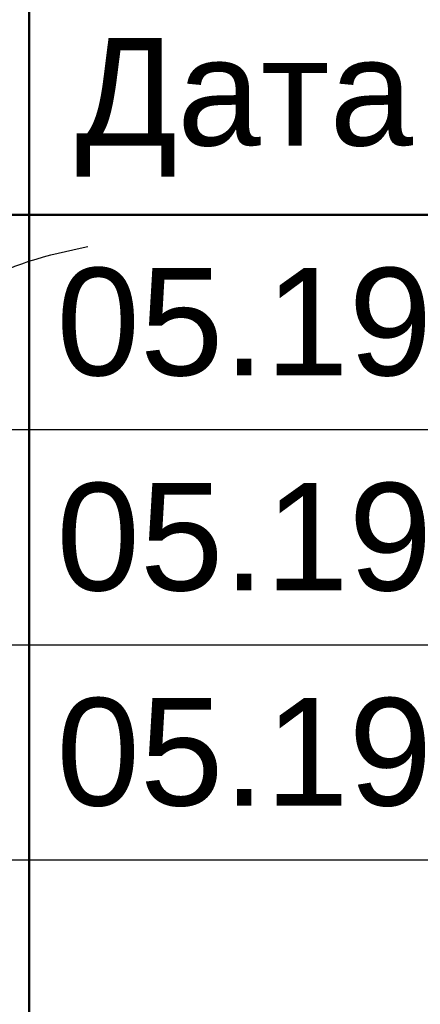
# Model space of a CAD drawing. Header units: millimetres. Extents: x 523431 to 527346, y -48565 to -47721.
# Tile 72 of 217: x 524632 to 524641, y -48001 to -47978. Entities that reach past the tile are written whole.
import ezdxf

# ---------------------------------------------------------------- set-up
doc = ezdxf.new("R2010")
doc.units = ezdxf.units.MM
doc.layers.add('LIN_Основная сплошная', color=50, linetype='Continuous', lineweight=50)
doc.layers.add('ПОДПИСЬ', color=7, linetype='Continuous')
doc.layers.add('Текст и рамки', color=7, linetype='Continuous')
doc.styles.get("Standard").update_dxf_attribs({"font": 'arial.ttf'})

# ---------------------------------------------------------------- blocks, each defined once
blk = doc.blocks.new('Сизякова М.А.')
at = {"color": 0, "linetype": 'ByBlock', "lineweight": -2, "ltscale": 0.5}
for points in [[(9.512, 13.895), (9.274, 14.098), (8.833, 14.068), (8.343, 13.578), (7.483, 11.978), (6.574, 9.177), (5.371, 5.596), (4.168, 2.553), (2.838, 0.354), (1.482, -1.513), (0.305, -2.434), (-0.386, -2.306), (-1.026, -1.692), (-1.486, -0.439), (-1.461, 0.456), (-1.243, 1.017), (-0.929, 1.092), (-0.628, 0.854), (-0.427, 0.389), (-0.163, 0.025), (0, 0)], [(9.153, 9.985), (8.887, 10.144), (8.605, 9.914), (7.756, 7.83), (6.83, 5.378), (5.869, 2.694), (5.078, 0.744), (4.908, 0.01), (4.964, -0.357), (5.191, -0.499), (5.417, -0.188), (5.671, 0.151), (6.689, 1.197), (7.904, 2.666), (9.261, 4.389), (10.25, 5.971), (11.409, 7.892), (12.003, 9.05), (12.342, 9.7), (12.427, 10.209), (12.144, 10.124), (11.522, 8.994), (11.311, 8.548), (9.554, 4.598), (8.169, 1.831), (7.566, 0.59), (7.176, -0.475), (7.176, -0.686), (7.367, -0.564)], [(16.634, 4.205), (17.025, 4.474), (17.187, 4.447), (16.863, 3.814), (15.906, 2.547), (15.231, 1.428), (15.164, 1.361), (15.137, 1.361), (15.204, 1.55), (16.162, 2.21), (16.404, 2.237), (16.512, 2.008), (16.527, 0.808), (15.859, -1.757), (15.039, -3.395), (14.478, -4.257), (14.069, -4.365), (13.875, -3.74), (14.629, -1.175), (15.427, 0.334), (16.118, 1.412), (17.584, 2.727), (18.922, 3.287), (20.474, 3.115), (21.251, 3.201), (22.761, 4.171), (27.98, 6.09)], [(10.783, 4.249), (10.798, 4.878), (10.66, 5.368), (10.323, 5.689), (9.649, 5.689), (8.545, 4.985), (7.718, 3.836), (7.288, 2.534), (7.426, 1.553), (8.101, 0.956), (9.312, 1.308), (11.074, 2.488), (12.515, 3.79), (13.251, 4.587), (13.404, 5.138), (13.113, 5.307), (12.561, 4.847), (11.871, 3.713), (11.488, 2.641), (11.519, 2.059), (11.933, 1.752), (13.281, 2.35), (14.876, 3.698), (15.55, 4.832), (15.596, 5.49), (15.167, 5.429), (14.937, 4.908), (14.799, 4.51), (14.262, 3.438), (14.063, 2.718), (14.247, 1.86)]]:
    blk.add_spline(points, degree=3, dxfattribs=at)

msp = doc.modelspace()

# ---------------------------------------------------------------- linework, layer by layer
for p, q in [((524642.29, -47987.746), (524577.29, -47987.746)), ((524642.29, -47992.746), (524577.29, -47992.746)), ((524642.29, -47997.746), (524577.29, -47997.746))]:
    msp.add_line(p, q)
at = {"layer": 'LIN_Основная сплошная', "color": 7}
for p, q in [((524632.29, -47957.746), (524632.29, -48012.746)), ((524577.29, -47982.746), (524762.29, -47982.746))]:
    msp.add_line(p, q, dxfattribs=at)

# ---------------------------------------------------------------- block references
at = {"layer": 'ПОДПИСЬ', "color": 176, "xscale": 0.5, "yscale": 0.5, "zscale": 0.5}
msp.add_blockref('Сизякова М.А.', (524619.66, -47986.525), dxfattribs=at)

# ---------------------------------------------------------------- texts
at = {"layer": 'Текст и рамки', "color": 7, "char_height": 2.5, "width": 10, "attachment_point": 5}
for s, insert in [('Дата', (524637.29, -47980.246)), ('05.19', (524637.29, -47985.246)), ('05.19', (524637.29, -47990.246)), ('05.19', (524637.29, -47995.246))]:
    msp.add_mtext(s, dxfattribs=dict(at, insert=insert))

doc.saveas('drawing.dxf')
